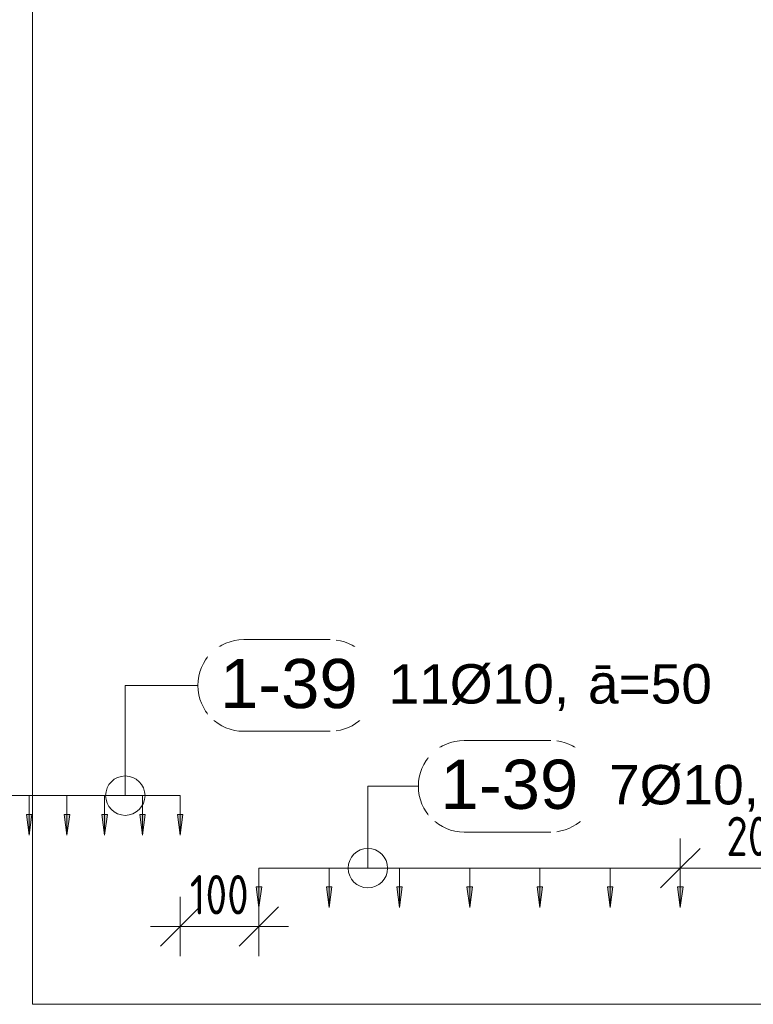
# Model space of a CAD drawing. Header units: millimetres. Extents: x -25607 to 9385, y 1894 to 10168.
# Tile 143 of 181: x 4343 to 5274, y 6020 to 7270. Entities that reach past the tile are written whole.
import ezdxf

# ---------------------------------------------------------------- set-up
doc = ezdxf.new("R2010")
doc.units = ezdxf.units.MM
for name, color, linetype, lineweight in [('A-ANNO-DIMS', 211, 'Continuous', 5), ('A-ANNO-DIMS-25', 211, 'Continuous', 5), ('S-BEAM', 12, 'Continuous', 9), ('S-COLS', 52, 'Continuous', 9), ('S-RBAR-IDEN', 171, 'Continuous', 5)]:
    doc.layers.add(name, color=color, linetype=linetype, lineweight=lineweight)
doc.styles.add('Arial', font='arial.ttf', dxfattribs={"height": 50})
doc.styles.add('Arial_1', font='arial.ttf', dxfattribs={"height": 62.5})
doc.styles.add('ISOCPEUR_2', font='isocpeur.ttf', dxfattribs={"width": 0.8, "height": 50})
doc.dimstyles.new('Vnitřní', dxfattribs={"dimscale": 304.8, "dimtxt": 49.799059, "dimasz": 0.164042, "dimexe": 0.123031, "dimexo": 0.0625, "dimgap": 0, "dimtad": 1, "dimdec": 0, "dimzin": 0, "dimdsep": 46, "dimtxsty": 'ISOCPEUR_2', "dimblk1": 'OBLIQUE', "dimblk2": 'OBLIQUE', "dimsah": 1, "dimcen": 0.09, "dimdle": 0.123031, "dimazin": 0, "dimtfac": 1, "dimtdec": 4, "dimtix": 1, "dimtmove": 0, "dimatfit": 3, "dimfxl": 0.123031, "dimfxlon": 1, "dimtvp": 1, "dimtolj": 1, "dimtzin": 0, "dimarcsym": 2})
doc.dimstyles.new('Výztuž_kusy__řezy__1', dxfattribs={"dimscale": 304.8, "dimtxt": 0.18, "dimasz": 0, "dimexe": 0, "dimexo": 0.0625, "dimgap": 0.082021, "dimtad": 1, "dimdec": 0, "dimzin": 0, "dimdsep": 46, "dimtxsty": 'Arial_1', "dimblk1": 'NONE', "dimblk2": 'NONE', "dimsah": 1, "dimcen": 0.09, "dimazin": 0, "dimtfac": 1, "dimtdec": 4, "dimtix": 1, "dimtmove": 0, "dimatfit": 3, "dimfxl": 0.164042, "dimfxlon": 1, "dimtvp": 1, "dimtfill": 1, "dimtolj": 1, "dimtzin": 0, "dimarcsym": 2})
doc.dimstyles.new('Výztuž_kusy__řezy__3', dxfattribs={"dimscale": 304.8, "dimtxt": 0.18, "dimasz": 0, "dimexe": 0, "dimexo": 0.0625, "dimgap": 0.082021, "dimtad": 1, "dimdec": 0, "dimzin": 0, "dimdsep": 46, "dimtxsty": 'Arial_1', "dimblk1": 'NONE', "dimblk2": 'NONE', "dimsah": 1, "dimcen": 0.09, "dimazin": 0, "dimtfac": 1, "dimtdec": 4, "dimtix": 1, "dimtmove": 0, "dimatfit": 3, "dimfxl": 0.164042, "dimfxlon": 1, "dimtvp": 1, "dimtfill": 1, "dimtolj": 1, "dimtzin": 0, "dimarcsym": 2})

# ---------------------------------------------------------------- blocks, each defined once
blk = doc.blocks.new('DIMBLOCK509-V5')
at = {"layer": 'A-ANNO-DIMS-25'}
for points in [[(4307.1, 6234.9), (4310.5, 6261.1), (4303.6, 6261.1)], [(4355, 6234.9), (4358.4, 6261.1), (4351.5, 6261.1)]]:
    blk.add_hatch(color=256, dxfattribs=at).paths.add_polyline_path(points)
for p, q in [((4307.1, 6284.9), (4355, 6284.9)), ((4307.1, 6284.9), (4307.1, 6284.9)), ((4307.1, 6284.9), (4307.1, 6234.9)), ((4355, 6284.9), (4355, 6284.9)), ((4355, 6284.9), (4355, 6234.9)), ((4310.5, 6261.1), (4303.6, 6261.1)), ((4303.6, 6261.1), (4307.1, 6234.9)), ((4307.1, 6234.9), (4310.5, 6261.1)), ((4358.4, 6261.1), (4351.5, 6261.1)), ((4351.5, 6261.1), (4355, 6234.9)), ((4355, 6234.9), (4358.4, 6261.1))]:
    blk.add_line(p, q, dxfattribs=at)
blk = doc.blocks.new('_None')
blk = doc.blocks.new('DIMBLOCK510-V5')
at = {"layer": 'A-ANNO-DIMS-25'}
for points in [[(4355, 6234.9), (4358.4, 6261.1), (4351.5, 6261.1)], [(4402.9, 6234.9), (4406.4, 6261.1), (4399.4, 6261.1)]]:
    blk.add_hatch(color=256, dxfattribs=at).paths.add_polyline_path(points)
for p, q in [((4355, 6284.9), (4402.9, 6284.9)), ((4355, 6284.9), (4355, 6284.9)), ((4355, 6284.9), (4355, 6234.9)), ((4402.9, 6284.9), (4402.9, 6284.9)), ((4402.9, 6284.9), (4402.9, 6234.9)), ((4358.4, 6261.1), (4351.5, 6261.1)), ((4351.5, 6261.1), (4355, 6234.9)), ((4355, 6234.9), (4358.4, 6261.1)), ((4406.4, 6261.1), (4399.4, 6261.1)), ((4399.4, 6261.1), (4402.9, 6234.9)), ((4402.9, 6234.9), (4406.4, 6261.1))]:
    blk.add_line(p, q, dxfattribs=at)
blk = doc.blocks.new('DIMBLOCK511-V5')
at = {"layer": 'A-ANNO-DIMS-25'}
for points in [[(4402.9, 6234.9), (4406.4, 6261.1), (4399.4, 6261.1)], [(4450.8, 6234.9), (4454.3, 6261.1), (4447.3, 6261.1)]]:
    blk.add_hatch(color=256, dxfattribs=at).paths.add_polyline_path(points)
for p, q in [((4402.9, 6284.9), (4450.8, 6284.9)), ((4402.9, 6284.9), (4402.9, 6284.9)), ((4402.9, 6284.9), (4402.9, 6234.9)), ((4450.8, 6284.9), (4450.8, 6284.9)), ((4450.8, 6284.9), (4450.8, 6234.9)), ((4406.4, 6261.1), (4399.4, 6261.1)), ((4399.4, 6261.1), (4402.9, 6234.9)), ((4402.9, 6234.9), (4406.4, 6261.1)), ((4454.3, 6261.1), (4447.3, 6261.1)), ((4447.3, 6261.1), (4450.8, 6234.9)), ((4450.8, 6234.9), (4454.3, 6261.1))]:
    blk.add_line(p, q, dxfattribs=at)
blk = doc.blocks.new('DIMBLOCK512-V5')
at = {"layer": 'A-ANNO-DIMS-25'}
for points in [[(4450.8, 6234.9), (4454.3, 6261.1), (4447.3, 6261.1)], [(4498.7, 6234.9), (4502.2, 6261.1), (4495.3, 6261.1)]]:
    blk.add_hatch(color=256, dxfattribs=at).paths.add_polyline_path(points)
for p, q in [((4450.8, 6284.9), (4498.7, 6284.9)), ((4450.8, 6284.9), (4450.8, 6284.9)), ((4450.8, 6284.9), (4450.8, 6234.9)), ((4498.7, 6284.9), (4498.7, 6284.9)), ((4498.7, 6284.9), (4498.7, 6234.9)), ((4454.3, 6261.1), (4447.3, 6261.1)), ((4447.3, 6261.1), (4450.8, 6234.9)), ((4450.8, 6234.9), (4454.3, 6261.1)), ((4502.2, 6261.1), (4495.3, 6261.1)), ((4495.3, 6261.1), (4498.7, 6234.9)), ((4498.7, 6234.9), (4502.2, 6261.1))]:
    blk.add_line(p, q, dxfattribs=at)
blk = doc.blocks.new('DIMBLOCK513-V5')
at = {"layer": 'A-ANNO-DIMS-25'}
for points in [[(4498.7, 6234.9), (4502.2, 6261.1), (4495.3, 6261.1)], [(4546.6, 6234.9), (4550.1, 6261.1), (4543.2, 6261.1)]]:
    blk.add_hatch(color=256, dxfattribs=at).paths.add_polyline_path(points)
for p, q in [((4498.7, 6284.9), (4546.6, 6284.9)), ((4498.7, 6284.9), (4498.7, 6284.9)), ((4498.7, 6284.9), (4498.7, 6234.9)), ((4546.6, 6284.9), (4546.6, 6284.9)), ((4546.6, 6284.9), (4546.6, 6234.9)), ((4502.2, 6261.1), (4495.3, 6261.1)), ((4495.3, 6261.1), (4498.7, 6234.9)), ((4498.7, 6234.9), (4502.2, 6261.1)), ((4550.1, 6261.1), (4543.2, 6261.1)), ((4543.2, 6261.1), (4546.6, 6234.9)), ((4546.6, 6234.9), (4550.1, 6261.1))]:
    blk.add_line(p, q, dxfattribs=at)
blk = doc.blocks.new('DIMBLOCK514-V5')
at = {"layer": 'A-ANNO-DIMS-25'}
for points in [[(4067.5, 6234.9), (4071, 6261.1), (4064, 6261.1)], [(4115.4, 6234.9), (4118.9, 6261.1), (4111.9, 6261.1)], [(4163.3, 6234.9), (4166.8, 6261.1), (4159.9, 6261.1)], [(4211.2, 6234.9), (4214.7, 6261.1), (4207.8, 6261.1)], [(4259.1, 6234.9), (4262.6, 6261.1), (4255.7, 6261.1)], [(4307.1, 6234.9), (4310.5, 6261.1), (4303.6, 6261.1)], [(4355, 6234.9), (4358.4, 6261.1), (4351.5, 6261.1)], [(4402.9, 6234.9), (4406.4, 6261.1), (4399.4, 6261.1)], [(4450.8, 6234.9), (4454.3, 6261.1), (4447.3, 6261.1)], [(4498.7, 6234.9), (4502.2, 6261.1), (4495.3, 6261.1)], [(4546.6, 6234.9), (4550.1, 6261.1), (4543.2, 6261.1)]]:
    blk.add_hatch(color=256, dxfattribs=at).paths.add_polyline_path(points)
for p, q in [((4067.5, 6284.9), (4546.6, 6284.9)), ((4067.5, 6284.9), (4115.4, 6284.9)), ((4067.5, 6284.9), (4067.5, 6284.9)), ((4067.5, 6284.9), (4067.5, 6234.9)), ((4115.4, 6284.9), (4163.3, 6284.9)), ((4115.4, 6284.9), (4115.4, 6284.9)), ((4115.4, 6284.9), (4115.4, 6234.9)), ((4163.3, 6284.9), (4211.2, 6284.9)), ((4163.3, 6284.9), (4163.3, 6284.9)), ((4163.3, 6284.9), (4163.3, 6234.9)), ((4211.2, 6284.9), (4259.1, 6284.9)), ((4211.2, 6284.9), (4211.2, 6284.9)), ((4211.2, 6284.9), (4211.2, 6234.9)), ((4259.1, 6284.9), (4307.1, 6284.9)), ((4259.1, 6284.9), (4259.1, 6284.9)), ((4259.1, 6284.9), (4259.1, 6234.9)), ((4307.1, 6284.9), (4355, 6284.9)), ((4307.1, 6284.9), (4307.1, 6284.9)), ((4307.1, 6284.9), (4307.1, 6234.9)), ((4355, 6284.9), (4402.9, 6284.9)), ((4355, 6284.9), (4355, 6284.9)), ((4355, 6284.9), (4355, 6234.9)), ((4402.9, 6284.9), (4450.8, 6284.9)), ((4402.9, 6284.9), (4402.9, 6284.9)), ((4402.9, 6284.9), (4402.9, 6234.9)), ((4450.8, 6284.9), (4498.7, 6284.9)), ((4450.8, 6284.9), (4450.8, 6284.9)), ((4450.8, 6284.9), (4450.8, 6234.9)), ((4498.7, 6284.9), (4546.6, 6284.9)), ((4498.7, 6284.9), (4498.7, 6284.9)), ((4498.7, 6284.9), (4498.7, 6234.9)), ((4546.6, 6284.9), (4546.6, 6284.9)), ((4546.6, 6284.9), (4546.6, 6234.9)), ((4071, 6261.1), (4064, 6261.1)), ((4064, 6261.1), (4067.5, 6234.9)), ((4067.5, 6234.9), (4071, 6261.1)), ((4118.9, 6261.1), (4111.9, 6261.1)), ((4111.9, 6261.1), (4115.4, 6234.9)), ((4115.4, 6234.9), (4118.9, 6261.1)), ((4166.8, 6261.1), (4159.9, 6261.1)), ((4159.9, 6261.1), (4163.3, 6234.9)), ((4163.3, 6234.9), (4166.8, 6261.1)), ((4214.7, 6261.1), (4207.8, 6261.1)), ((4207.8, 6261.1), (4211.2, 6234.9)), ((4211.2, 6234.9), (4214.7, 6261.1)), ((4262.6, 6261.1), (4255.7, 6261.1)), ((4255.7, 6261.1), (4259.1, 6234.9)), ((4259.1, 6234.9), (4262.6, 6261.1)), ((4310.5, 6261.1), (4303.6, 6261.1)), ((4303.6, 6261.1), (4307.1, 6234.9)), ((4307.1, 6234.9), (4310.5, 6261.1)), ((4358.4, 6261.1), (4351.5, 6261.1)), ((4351.5, 6261.1), (4355, 6234.9)), ((4355, 6234.9), (4358.4, 6261.1)), ((4406.4, 6261.1), (4399.4, 6261.1)), ((4399.4, 6261.1), (4402.9, 6234.9)), ((4402.9, 6234.9), (4406.4, 6261.1)), ((4454.3, 6261.1), (4447.3, 6261.1)), ((4447.3, 6261.1), (4450.8, 6234.9)), ((4450.8, 6234.9), (4454.3, 6261.1)), ((4502.2, 6261.1), (4495.3, 6261.1)), ((4495.3, 6261.1), (4498.7, 6234.9)), ((4498.7, 6234.9), (4502.2, 6261.1)), ((4550.1, 6261.1), (4543.2, 6261.1)), ((4543.2, 6261.1), (4546.6, 6234.9)), ((4546.6, 6234.9), (4550.1, 6261.1))]:
    blk.add_line(p, q, dxfattribs=at)
blk = doc.blocks.new('Popisek výztuže__BEZ NATOČENÍ_ - _Typ_ množství_PRAVÝ _řezy_-573725-V5')
at = {"layer": 'S-RBAR-IDEN'}
for p, q in [((-15461.3, 9359.8), (-15571, 9359.8)), ((-15571, 9243.3), (-15461.3, 9243.3))]:
    blk.add_line(p, q, dxfattribs=at)
for centre, start, end in [((-15571, 9301.5), 90, 270), ((-15461.3, 9301.5), 277.6434, 82.3566)]:
    blk.add_arc(centre, 58.2, start, end, dxfattribs=at)
blk = doc.blocks.new('DIMBLOCK515-V5')
at = {"layer": 'A-ANNO-DIMS-25'}
for points in [[(4646.6, 6142.9), (4650.1, 6169.2), (4643.2, 6169.2)], [(4735.7, 6142.9), (4739.2, 6169.2), (4732.3, 6169.2)]]:
    blk.add_hatch(color=256, dxfattribs=at).paths.add_polyline_path(points)
for p, q in [((4646.6, 6192.9), (4735.7, 6192.9)), ((4646.6, 6192.9), (4646.6, 6192.9)), ((4646.6, 6192.9), (4646.6, 6142.9)), ((4735.7, 6192.9), (4735.7, 6192.9)), ((4735.7, 6192.9), (4735.7, 6142.9)), ((4650.1, 6169.2), (4643.2, 6169.2)), ((4643.2, 6169.2), (4646.6, 6142.9)), ((4646.6, 6142.9), (4650.1, 6169.2)), ((4739.2, 6169.2), (4732.3, 6169.2)), ((4732.3, 6169.2), (4735.7, 6142.9)), ((4735.7, 6142.9), (4739.2, 6169.2))]:
    blk.add_line(p, q, dxfattribs=at)
blk = doc.blocks.new('DIMBLOCK516-V5')
at = {"layer": 'A-ANNO-DIMS-25'}
for points in [[(4735.7, 6142.9), (4739.2, 6169.2), (4732.3, 6169.2)], [(4824.9, 6142.9), (4828.3, 6169.2), (4821.4, 6169.2)]]:
    blk.add_hatch(color=256, dxfattribs=at).paths.add_polyline_path(points)
for p, q in [((4735.7, 6192.9), (4824.9, 6192.9)), ((4735.7, 6192.9), (4735.7, 6192.9)), ((4735.7, 6192.9), (4735.7, 6142.9)), ((4824.9, 6192.9), (4824.9, 6192.9)), ((4824.9, 6192.9), (4824.9, 6142.9)), ((4739.2, 6169.2), (4732.3, 6169.2)), ((4732.3, 6169.2), (4735.7, 6142.9)), ((4735.7, 6142.9), (4739.2, 6169.2)), ((4828.3, 6169.2), (4821.4, 6169.2)), ((4821.4, 6169.2), (4824.9, 6142.9)), ((4824.9, 6142.9), (4828.3, 6169.2))]:
    blk.add_line(p, q, dxfattribs=at)
blk = doc.blocks.new('DIMBLOCK517-V5')
at = {"layer": 'A-ANNO-DIMS-25'}
for points in [[(4824.9, 6142.9), (4828.3, 6169.2), (4821.4, 6169.2)], [(4914, 6142.9), (4917.4, 6169.2), (4910.5, 6169.2)]]:
    blk.add_hatch(color=256, dxfattribs=at).paths.add_polyline_path(points)
for p, q in [((4824.9, 6192.9), (4914, 6192.9)), ((4824.9, 6192.9), (4824.9, 6192.9)), ((4824.9, 6192.9), (4824.9, 6142.9)), ((4914, 6192.9), (4914, 6192.9)), ((4914, 6192.9), (4914, 6142.9)), ((4828.3, 6169.2), (4821.4, 6169.2)), ((4821.4, 6169.2), (4824.9, 6142.9)), ((4824.9, 6142.9), (4828.3, 6169.2)), ((4917.4, 6169.2), (4910.5, 6169.2)), ((4910.5, 6169.2), (4914, 6142.9)), ((4914, 6142.9), (4917.4, 6169.2))]:
    blk.add_line(p, q, dxfattribs=at)
blk = doc.blocks.new('DIMBLOCK518-V5')
at = {"layer": 'A-ANNO-DIMS-25'}
for points in [[(4914, 6142.9), (4917.4, 6169.2), (4910.5, 6169.2)], [(5003.1, 6142.9), (5006.5, 6169.2), (4999.6, 6169.2)]]:
    blk.add_hatch(color=256, dxfattribs=at).paths.add_polyline_path(points)
for p, q in [((4914, 6192.9), (5003.1, 6192.9)), ((4914, 6192.9), (4914, 6192.9)), ((4914, 6192.9), (4914, 6142.9)), ((5003.1, 6192.9), (5003.1, 6192.9)), ((5003.1, 6192.9), (5003.1, 6142.9)), ((4917.4, 6169.2), (4910.5, 6169.2)), ((4910.5, 6169.2), (4914, 6142.9)), ((4914, 6142.9), (4917.4, 6169.2)), ((5006.5, 6169.2), (4999.6, 6169.2)), ((4999.6, 6169.2), (5003.1, 6142.9)), ((5003.1, 6142.9), (5006.5, 6169.2))]:
    blk.add_line(p, q, dxfattribs=at)
blk = doc.blocks.new('DIMBLOCK519-V5')
at = {"layer": 'A-ANNO-DIMS-25'}
for points in [[(5003.1, 6142.9), (5006.5, 6169.2), (4999.6, 6169.2)], [(5092.2, 6142.9), (5095.7, 6169.2), (5088.7, 6169.2)]]:
    blk.add_hatch(color=256, dxfattribs=at).paths.add_polyline_path(points)
for p, q in [((5003.1, 6192.9), (5092.2, 6192.9)), ((5003.1, 6192.9), (5003.1, 6192.9)), ((5003.1, 6192.9), (5003.1, 6142.9)), ((5092.2, 6192.9), (5092.2, 6192.9)), ((5092.2, 6192.9), (5092.2, 6142.9)), ((5006.5, 6169.2), (4999.6, 6169.2)), ((4999.6, 6169.2), (5003.1, 6142.9)), ((5003.1, 6142.9), (5006.5, 6169.2)), ((5095.7, 6169.2), (5088.7, 6169.2)), ((5088.7, 6169.2), (5092.2, 6142.9)), ((5092.2, 6142.9), (5095.7, 6169.2))]:
    blk.add_line(p, q, dxfattribs=at)
blk = doc.blocks.new('DIMBLOCK520-V5')
at = {"layer": 'A-ANNO-DIMS-25'}
for points in [[(5092.2, 6142.9), (5095.7, 6169.2), (5088.7, 6169.2)], [(5181.3, 6142.9), (5184.8, 6169.2), (5177.8, 6169.2)]]:
    blk.add_hatch(color=256, dxfattribs=at).paths.add_polyline_path(points)
for p, q in [((5092.2, 6192.9), (5181.3, 6192.9)), ((5092.2, 6192.9), (5092.2, 6192.9)), ((5092.2, 6192.9), (5092.2, 6142.9)), ((5181.3, 6192.9), (5181.3, 6192.9)), ((5181.3, 6192.9), (5181.3, 6142.9)), ((5095.7, 6169.2), (5088.7, 6169.2)), ((5088.7, 6169.2), (5092.2, 6142.9)), ((5092.2, 6142.9), (5095.7, 6169.2)), ((5184.8, 6169.2), (5177.8, 6169.2)), ((5177.8, 6169.2), (5181.3, 6142.9)), ((5181.3, 6142.9), (5184.8, 6169.2))]:
    blk.add_line(p, q, dxfattribs=at)
blk = doc.blocks.new('DIMBLOCK521-V5')
at = {"layer": 'A-ANNO-DIMS-25'}
for points in [[(4646.6, 6142.9), (4650.1, 6169.2), (4643.2, 6169.2)], [(4735.7, 6142.9), (4739.2, 6169.2), (4732.3, 6169.2)], [(4824.9, 6142.9), (4828.3, 6169.2), (4821.4, 6169.2)], [(4914, 6142.9), (4917.4, 6169.2), (4910.5, 6169.2)], [(5003.1, 6142.9), (5006.5, 6169.2), (4999.6, 6169.2)], [(5092.2, 6142.9), (5095.7, 6169.2), (5088.7, 6169.2)], [(5181.3, 6142.9), (5184.8, 6169.2), (5177.8, 6169.2)]]:
    blk.add_hatch(color=256, dxfattribs=at).paths.add_polyline_path(points)
for p, q in [((4646.6, 6192.9), (5181.3, 6192.9)), ((4646.6, 6192.9), (4735.7, 6192.9)), ((4646.6, 6192.9), (4646.6, 6192.9)), ((4646.6, 6192.9), (4646.6, 6142.9)), ((4735.7, 6192.9), (4824.9, 6192.9)), ((4735.7, 6192.9), (4735.7, 6192.9)), ((4735.7, 6192.9), (4735.7, 6142.9)), ((4824.9, 6192.9), (4914, 6192.9)), ((4824.9, 6192.9), (4824.9, 6192.9)), ((4824.9, 6192.9), (4824.9, 6142.9)), ((4914, 6192.9), (5003.1, 6192.9)), ((4914, 6192.9), (4914, 6192.9)), ((4914, 6192.9), (4914, 6142.9)), ((5003.1, 6192.9), (5092.2, 6192.9)), ((5003.1, 6192.9), (5003.1, 6192.9)), ((5003.1, 6192.9), (5003.1, 6142.9)), ((5092.2, 6192.9), (5181.3, 6192.9)), ((5092.2, 6192.9), (5092.2, 6192.9)), ((5092.2, 6192.9), (5092.2, 6142.9)), ((5181.3, 6192.9), (5181.3, 6192.9)), ((5181.3, 6192.9), (5181.3, 6142.9)), ((4650.1, 6169.2), (4643.2, 6169.2)), ((4643.2, 6169.2), (4646.6, 6142.9)), ((4646.6, 6142.9), (4650.1, 6169.2)), ((4739.2, 6169.2), (4732.3, 6169.2)), ((4732.3, 6169.2), (4735.7, 6142.9)), ((4735.7, 6142.9), (4739.2, 6169.2)), ((4828.3, 6169.2), (4821.4, 6169.2)), ((4821.4, 6169.2), (4824.9, 6142.9)), ((4824.9, 6142.9), (4828.3, 6169.2)), ((4917.4, 6169.2), (4910.5, 6169.2)), ((4910.5, 6169.2), (4914, 6142.9)), ((4914, 6142.9), (4917.4, 6169.2)), ((5006.5, 6169.2), (4999.6, 6169.2)), ((4999.6, 6169.2), (5003.1, 6142.9)), ((5003.1, 6142.9), (5006.5, 6169.2)), ((5095.7, 6169.2), (5088.7, 6169.2)), ((5088.7, 6169.2), (5092.2, 6142.9)), ((5092.2, 6142.9), (5095.7, 6169.2)), ((5184.8, 6169.2), (5177.8, 6169.2)), ((5177.8, 6169.2), (5181.3, 6142.9)), ((5181.3, 6142.9), (5184.8, 6169.2))]:
    blk.add_line(p, q, dxfattribs=at)
blk = doc.blocks.new('DIMBLOCK699-V5')
at = {"layer": 'A-ANNO-DIMS-25'}
for p, q in [((4546.6, 6118.8), (4546.6, 6156.3)), ((4646.6, 6118.8), (4646.6, 6156.3)), ((4546.6, 6118.8), (4571.6, 6143.8)), ((4646.6, 6118.8), (4671.6, 6143.8)), ((4509.1, 6118.8), (4684.1, 6118.8)), ((4546.6, 6118.8), (4521.6, 6093.8)), ((4546.6, 6118.8), (4546.6, 6081.3)), ((4646.6, 6118.8), (4621.6, 6093.8)), ((4646.6, 6118.8), (4646.6, 6081.3))]:
    blk.add_line(p, q, dxfattribs=at)
at = {"layer": 'A-ANNO-DIMS-25', "color": 0, "insert": (4558.8, 6184.1), "char_height": 50, "width": 90.788, "attachment_point": 1, "line_spacing_factor": 1.149209, "style": 'ISOCPEUR_2'}
blk.add_mtext('100', dxfattribs=at)
blk = doc.blocks.new('_Oblique')
at = {"color": 0, "linetype": 'ByBlock', "lineweight": -2}
blk.add_line((-0.5, -0.5), (0.5, 0.5), dxfattribs=at)
blk = doc.blocks.new('DIMBLOCK700-V5')
at = {"layer": 'A-ANNO-DIMS-25'}
for p, q in [((5181.3, 6192.9), (5181.3, 6230.4)), ((5381.3, 6192.9), (5381.3, 6230.4)), ((5181.3, 6192.9), (5206.3, 6217.9)), ((5381.3, 6192.9), (5406.3, 6217.9)), ((5143.8, 6192.9), (5418.8, 6192.9)), ((5181.3, 6192.9), (5156.3, 6167.9)), ((5181.3, 6192.9), (5181.3, 6155.4)), ((5381.3, 6192.9), (5356.3, 6167.9)), ((5381.3, 6192.9), (5381.3, 6155.4))]:
    blk.add_line(p, q, dxfattribs=at)
at = {"layer": 'A-ANNO-DIMS-25', "color": 0, "insert": (5239.6, 6258.2), "char_height": 50, "width": 99.981, "attachment_point": 1, "line_spacing_factor": 1.149209, "style": 'ISOCPEUR_2'}
blk.add_mtext('200', dxfattribs=at)

msp = doc.modelspace()

# ---------------------------------------------------------------- linework, layer by layer
at = {"layer": 'S-BEAM'}
msp.add_line((7599.4, 6020), (4359.4, 6020), dxfattribs=at)
msp.add_line((7599.4, 6020), (4359.4, 6020), dxfattribs=at)
at = {"layer": 'S-COLS'}
msp.add_line((4359.4, 8670), (4359.4, 6020), dxfattribs=at)
msp.add_line((4359.4, 8670), (4359.4, 6020), dxfattribs=at)
at = {"layer": 'S-RBAR-IDEN'}
for p, q in [((4477, 6424.8), (4568.9, 6424.8)), ((4477, 6284.9), (4477, 6424.8)), ((4784.8, 6296.8), (4848.8, 6296.8)), ((4784.8, 6192.9), (4784.8, 6296.8))]:
    msp.add_line(p, q, dxfattribs=at)
for centre in [(4477, 6284.9), (4784.8, 6192.9)]:
    msp.add_circle(centre, 25, dxfattribs=at)

# ---------------------------------------------------------------- block references
for p in [(20198.2, -2876.7), (20478.1, -3004.7)]:
    msp.add_blockref('Popisek výztuže__BEZ NATOČENÍ_ - _Typ_ množství_PRAVÝ _řezy_-573725-V5', p, dxfattribs=at)

# ---------------------------------------------------------------- texts
at = {"layer": 'S-RBAR-IDEN', "char_height": 50, "attachment_point": 1, "style": 'Arial', "bg_fill": 3, "box_fill_scale": 1.25, "bg_fill_color": 256, "bg_fill_true_color": 13158600, "bg_fill_transparency": 0}
for s, insert, width in [('11Ø10, ', (4811.1, 6451.8), 306.645), ('ā=50', (5064.1, 6451.8), 194.409), ('7Ø10, ', (5090.9, 6323.8), 258.544)]:
    msp.add_mtext(s, dxfattribs=dict(at, insert=insert, width=width))

# ---------------------------------------------------------------- dimensions: what is measured, and where the dimension line sits
at = {"layer": 'A-ANNO-DIMS'}
for base, p1, p2, text, dimstyle, override, picture, middle in [((4546.6, 6284.9), (4067.5, 6234.9), (4546.6, 6234.9), '48 479', 'Výztuž_kusy__řezy__1', {"dimpost": '<>', "dimblk1": 'None', "dimblk2": 'None', "dimsah": 1, "dimfxl": 479.140897}, 'DIMBLOCK514-V5', (4307.1, 6341.8)), ((4355, 6284.9), (4307.1, 6234.9), (4355, 6234.9), ' ', 'Výztuž_kusy__řezy__1', {"dimpost": '<>', "dimfxl": 47.91409}, 'DIMBLOCK509-V5', (4331, 6284.9)), ((4402.9, 6284.9), (4355, 6234.9), (4402.9, 6234.9), ' ', 'Výztuž_kusy__řezy__1', {"dimpost": '<>', "dimfxl": 47.91409}, 'DIMBLOCK510-V5', (4378.9, 6284.9)), ((4450.8, 6284.9), (4402.9, 6234.9), (4450.8, 6234.9), ' ', 'Výztuž_kusy__řezy__1', {"dimpost": '<>', "dimfxl": 47.91409}, 'DIMBLOCK511-V5', (4426.8, 6284.9)), ((4498.7, 6284.9), (4450.8, 6234.9), (4498.7, 6234.9), ' ', 'Výztuž_kusy__řezy__1', {"dimpost": '<>', "dimfxl": 47.91409}, 'DIMBLOCK512-V5', (4474.8, 6284.9)), ((4546.6, 6284.9), (4498.7, 6234.9), (4546.6, 6234.9), ' ', 'Výztuž_kusy__řezy__1', {"dimpost": '<>', "dimfxl": 47.91409}, 'DIMBLOCK513-V5', (4522.7, 6284.9)), ((5181.3, 6192.9), (4646.6, 6142.9), (5181.3, 6142.9), '89 535', 'Výztuž_kusy__řezy__3', {"dimpost": '<>', "dimblk1": 'None', "dimblk2": 'None', "dimsah": 1, "dimfxl": 534.66965}, 'DIMBLOCK521-V5', (4914, 6249.8)), ((4735.7, 6192.9), (4646.6, 6142.9), (4735.7, 6142.9), ' ', 'Výztuž_kusy__řezy__1', {"dimpost": '<>', "dimfxl": 89.111608}, 'DIMBLOCK515-V5', (4691.2, 6192.9)), ((4824.9, 6192.9), (4735.7, 6142.9), (4824.9, 6142.9), ' ', 'Výztuž_kusy__řezy__3', {"dimpost": '<>', "dimfxl": 89.111608}, 'DIMBLOCK516-V5', (4780.3, 6192.9)), ((4914, 6192.9), (4824.9, 6142.9), (4914, 6142.9), ' ', 'Výztuž_kusy__řezy__3', {"dimpost": '<>', "dimfxl": 89.111608}, 'DIMBLOCK517-V5', (4869.4, 6192.9)), ((5003.1, 6192.9), (4914, 6142.9), (5003.1, 6142.9), ' ', 'Výztuž_kusy__řezy__3', {"dimpost": '<>', "dimfxl": 89.111608}, 'DIMBLOCK518-V5', (4958.5, 6192.9)), ((5092.2, 6192.9), (5003.1, 6142.9), (5092.2, 6142.9), ' ', 'Výztuž_kusy__řezy__3', {"dimpost": '<>', "dimfxl": 89.111608}, 'DIMBLOCK519-V5', (5047.6, 6192.9)), ((5181.3, 6192.9), (5092.2, 6142.9), (5181.3, 6142.9), ' ', 'Výztuž_kusy__řezy__3', {"dimpost": '<>', "dimfxl": 89.111608}, 'DIMBLOCK520-V5', (5136.7, 6192.9))]:
    dim = msp.add_linear_dim(base=base, p1=p1, p2=p2, text=text, dimstyle=dimstyle, override=override, dxfattribs=at)
    dim.commit()
    dim.dimension.update_dxf_attribs({"geometry": picture, "text_midpoint": middle})
dim = msp.add_linear_dim(base=(4646.6, 6118.8), p1=(4546.6, 6081.3), p2=(4646.6, 6081.3), dimstyle='Vnitřní', override={"dimpost": '<>', "dimfxl": 100}, dxfattribs=at)
dim.commit()
dim.dimension.update_dxf_attribs({"geometry": 'DIMBLOCK699-V5', "text_midpoint": (4596.6, 6143.8)})

# ---------------------------------------------------------------- next in the draw order: texts
at = {"layer": 'S-RBAR-IDEN', "char_height": 62.5, "width": 210.443, "attachment_point": 1, "style": 'Arial_1', "bg_fill": 3, "box_fill_scale": 1.25, "bg_fill_color": 256, "bg_fill_true_color": 13158600, "bg_fill_transparency": 0}
for insert in [(4597.1, 6458.5), (4877, 6330.6)]:
    msp.add_mtext('1-39', dxfattribs=dict(at, insert=insert))

# ---------------------------------------------------------------- next in the draw order: dimensions: what is measured, and where the dimension line sits
at = {"layer": 'A-ANNO-DIMS'}
dim = msp.add_linear_dim(base=(5381.3, 6192.9), p1=(5181.3, 6155.4), p2=(5381.3, 6155.4), dimstyle='Vnitřní', override={"dimpost": '<>', "dimfxl": 200}, dxfattribs=at)
dim.commit()
dim.dimension.update_dxf_attribs({"geometry": 'DIMBLOCK700-V5', "text_midpoint": (5281.3, 6217.9)})

doc.saveas('drawing.dxf')
